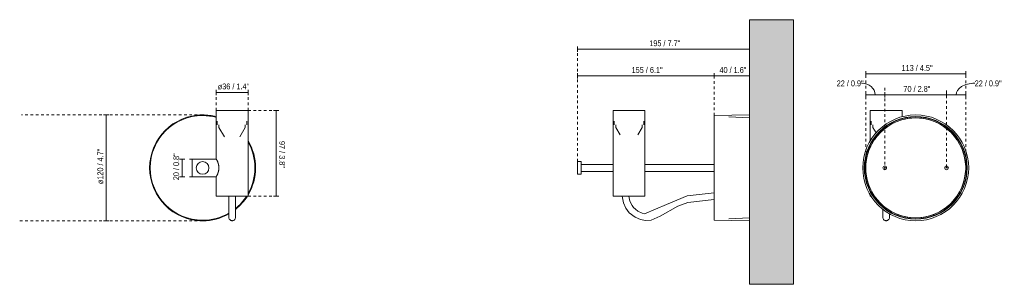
# Model space of a CAD drawing. Header units: millimetres. Extents: x -6784 to -5669, y 150 to 2421.
# Tile 1 of 2: x -6784 to -5669, y 150 to 450. Entities that reach past the tile are written whole.
import ezdxf

# ---------------------------------------------------------------- set-up
doc = ezdxf.new("R2010")
doc.units = ezdxf.units.MM
doc.linetypes.add('Dash', pattern=[6, 3, -3])
for name, color, linetype, lineweight in [('Cotas', 7, 'Continuous', 9), ('Cotas-3', 7, 'Continuous', 9), ('Lighthing Fixture Detail Wide Black', 7, 'Continuous', 20), ('Luminarias', 7, 'Continuous', 20), ('Muros', 7, 'Continuous', 9)]:
    doc.layers.add(name, color=color, linetype=linetype, lineweight=lineweight)
doc.layers.add('Lighthing Fixture Dim Grey Dash', color=7, linetype='Dash', lineweight=9, true_color=0xd2d2d2)
doc.styles.add('Arial Narrow', font='ARIALN.TTF', dxfattribs={"height": 6.6})
doc.dimstyles.new('FARO_-_2_2mm_Arial_Narrow_mm_Inch_Left', dxfattribs={"dimscale": 304.8, "dimtxt": 6.754644, "dimasz": 0, "dimexe": 0.009843, "dimexo": 0.0625, "dimgap": 0.004921, "dimtad": 1, "dimdec": 0, "dimzin": 0, "dimdsep": 46, "dimtxsty": 'Arial Narrow', "dimblk1": 'NONE', "dimblk2": 'NONE', "dimsah": 1, "dimcen": 0.09, "dimadec": 0, "dimazin": 0, "dimtfac": 1, "dimtdec": 4, "dimtix": 1, "dimtmove": 0, "dimatfit": 3, "dimfxl": 0.009843, "dimfxlon": 1, "dimtvp": 1, "dimtolj": 1, "dimtzin": 0, "dimarcsym": 2})
doc.dimstyles.new('FARO_-_2_2mm_Arial_Narrow_mm_Inch_Left_1', dxfattribs={"dimscale": 304.8, "dimtxt": 6.754644, "dimasz": 0, "dimexe": 0.009843, "dimexo": 0.0625, "dimgap": 0.004921, "dimtad": 1, "dimdec": 0, "dimzin": 0, "dimdsep": 46, "dimtxsty": 'Arial Narrow', "dimblk1": 'NONE', "dimblk2": 'NONE', "dimsah": 1, "dimcen": 0.09, "dimadec": 0, "dimazin": 0, "dimtfac": 1, "dimtdec": 4, "dimtix": 1, "dimtmove": 1, "dimatfit": 3, "dimfxl": 0.009843, "dimfxlon": 1, "dimtvp": 1, "dimtolj": 1, "dimtzin": 0, "dimarcsym": 2})
doc.dimstyles.new('FARO_-_2_2mm_Arial_Narrow_mm_Inch_Right', dxfattribs={"dimscale": 304.8, "dimtxt": 6.754644, "dimasz": 0, "dimexe": 0.009843, "dimexo": 0.0625, "dimgap": 0.004921, "dimtad": 1, "dimdec": 0, "dimzin": 0, "dimdsep": 46, "dimtxsty": 'Arial Narrow', "dimblk1": 'NONE', "dimblk2": 'NONE', "dimsah": 1, "dimcen": 0.09, "dimadec": 0, "dimazin": 0, "dimtfac": 1, "dimtdec": 4, "dimtix": 1, "dimtmove": 0, "dimatfit": 3, "dimfxl": 0.009843, "dimfxlon": 1, "dimtvp": 1, "dimtolj": 1, "dimtzin": 0, "dimarcsym": 2})

# ---------------------------------------------------------------- blocks, each defined once
blk = doc.blocks.new('clap_walllamp_ceiling - 43767 STAN White wall lamp with switch-540624-Alzado_PDF')
at = {"layer": 'Luminarias'}
for p, q in [((-6561.5, 347), (-6561.5, 292)), ((-6561.5, 347), (-6543.5, 347)), ((-6543.5, 347), (-6525.5, 347)), ((-6525.5, 250), (-6525.5, 347)), ((-6560.4, 335), (-6560.4, 330.8)), ((-6526.7, 330.8), (-6526.7, 335)), ((-6558.5, 330.8), (-6558.5, 327.7)), ((-6558.5, 327.7), (-6552.1, 317.1)), ((-6534.9, 317.1), (-6528.6, 327.7)), ((-6528.6, 327.7), (-6528.6, 330.8)), ((-6561.5, 292), (-6588.7, 292)), ((-6588.7, 292), (-6588.7, 272)), ((-6588.7, 272), (-6561.5, 272)), ((-6561.5, 272), (-6561.5, 250)), ((-6543.5, 250), (-6561.5, 250)), ((-6525.5, 250), (-6543.5, 250)), ((-6539.8, 249.4), (-6539.8, 250)), ((-6539.8, 240.6), (-6539.8, 243.7)), ((-6539.8, 234), (-6539.8, 235.8))]:
    blk.add_line(p, q, dxfattribs=at)
at = {"layer": 'Luminarias', "flags": 128}
for points in [[(-6547.4, 250), (-6547.4, 242.3), (-6547.4, 233.5), (-6547.4, 228.7), (-6547.4, 226.3), (-6547.4, 226.1), (-6547.4, 228.1), (-6547.4, 232.4), (-6547.4, 238.2), (-6547.4, 244.1), (-6547.4, 248.6), (-6547.4, 250)], [(-6547.4, 229.3), (-6547.4, 228.1), (-6547.4, 226.1), (-6547.4, 226.3), (-6547.4, 228.7), (-6547.4, 233.5), (-6547.4, 242.3), (-6547.4, 250)], [(-6539.8, 250), (-6539.8, 248.6), (-6539.8, 244.1), (-6539.8, 238.2), (-6539.8, 232.4), (-6539.8, 228.1), (-6539.8, 226.1), (-6539.8, 226.3), (-6539.8, 228.7), (-6539.8, 233.5), (-6539.8, 242.3), (-6539.8, 250)], [(-6539.8, 250), (-6539.8, 242.3), (-6539.8, 233.5), (-6539.8, 228.7), (-6539.8, 226.3), (-6539.8, 226.1), (-6539.8, 228.1), (-6539.8, 229.2)], [(-6539.8, 225.9), (-6539.8, 225.3), (-6540, 224.7), (-6540.2, 224.1), (-6540.5, 223.6), (-6541, 223.1), (-6541.4, 222.8), (-6542, 222.5), (-6542.6, 222.2), (-6543.2, 222.1), (-6543.8, 222.1), (-6544.4, 222.2), (-6545, 222.4), (-6545.5, 222.6), (-6546.3, 223.3), (-6546.8, 223.9), (-6547, 224.3), (-6547.3, 225.1), (-6547.4, 225.9)]]:
    blk.add_lwpolyline(points, dxfattribs=at)
at = {"layer": 'Luminarias'}
for radius, start, end in [(60, 90, 270), (59.3, 90, 270), (60, 75.0469, 90), (59.3, 74.8666, 90), (60, 329.1186, 30.8814), (59.3, 330.2361, 29.7639), (7.18, 90, 270), (7.18, 270, 90), (59.3, 308.9073, 327.306), (60, 308.367, 327.7315), (59.3, 270, 299.9854), (60, 270, 299.6081)]:
    blk.add_arc((-6577, 282), radius, start, end, dxfattribs=at)
for points in [[(-6561.5, 292), (-6561.5, 292), (-6561.5, 291.9), (-6561.3, 291.7), (-6561.2, 291.4), (-6561, 291.1), (-6560.8, 290.7), (-6560.6, 290.3), (-6560.5, 289.9), (-6560.3, 289.7), (-6560.2, 289.4), (-6560, 289), (-6559.8, 288.5), (-6559.6, 287.9), (-6559.4, 287.4), (-6559.3, 287.1), (-6559.2, 286.7), (-6559.1, 286.2), (-6558.9, 285.5), (-6558.7, 284.7), (-6558.6, 283.8), (-6558.5, 282.9), (-6558.5, 282), (-6558.5, 281.1), (-6558.6, 280.3), (-6558.7, 279.4), (-6558.9, 278.6), (-6559.1, 277.9), (-6559.2, 277.4), (-6559.3, 277), (-6559.4, 276.6), (-6559.6, 276.2), (-6559.8, 275.6), (-6560, 275.1), (-6560.2, 274.7), (-6560.3, 274.4), (-6560.5, 274.1), (-6560.6, 273.8), (-6560.8, 273.4), (-6561, 273), (-6561.2, 272.6), (-6561.3, 272.4), (-6561.5, 272.1), (-6561.5, 272), (-6561.5, 272)], [(-6561.5, 292), (-6561.5, 292), (-6561.5, 291.9), (-6561.3, 291.7), (-6561.2, 291.4), (-6561, 291.1), (-6560.8, 290.7), (-6560.6, 290.3), (-6560.5, 289.9), (-6560.3, 289.7), (-6560.2, 289.4), (-6560, 289), (-6559.8, 288.5), (-6559.6, 287.9), (-6559.4, 287.4), (-6559.3, 287.1), (-6559.2, 286.7), (-6559.1, 286.2), (-6558.9, 285.5), (-6558.7, 284.7), (-6558.6, 283.8), (-6558.5, 282.9), (-6558.5, 282), (-6558.5, 281.1), (-6558.6, 280.3), (-6558.7, 279.4), (-6558.9, 278.6), (-6559.1, 277.9), (-6559.2, 277.4), (-6559.3, 277), (-6559.4, 276.6), (-6559.6, 276.2), (-6559.8, 275.6), (-6560, 275.1), (-6560.2, 274.7), (-6560.3, 274.4), (-6560.5, 274.1), (-6560.6, 273.8), (-6560.8, 273.4), (-6561, 273), (-6561.2, 272.6), (-6561.3, 272.4), (-6561.5, 272.1), (-6561.5, 272), (-6561.5, 272)], [(-6561.5, 272), (-6561.5, 272), (-6561.5, 272.1), (-6561.3, 272.4), (-6561.2, 272.6), (-6561, 273), (-6560.8, 273.4), (-6560.6, 273.8), (-6560.4, 274.1), (-6560.3, 274.4), (-6560.2, 274.7), (-6560, 275.1), (-6559.8, 275.6), (-6559.6, 276.2), (-6559.4, 276.6), (-6559.3, 277), (-6559.2, 277.4), (-6559.1, 277.9), (-6558.9, 278.6), (-6558.7, 279.4), (-6558.6, 280.3), (-6558.5, 281.1), (-6558.5, 282), (-6558.5, 282.9), (-6558.6, 283.8), (-6558.7, 284.7), (-6558.9, 285.5), (-6559.1, 286.2), (-6559.2, 286.7), (-6559.3, 287.1), (-6559.4, 287.4), (-6559.6, 287.9), (-6559.8, 288.5), (-6560, 289), (-6560.2, 289.4), (-6560.3, 289.7), (-6560.4, 289.9), (-6560.6, 290.3), (-6560.8, 290.7), (-6561, 291.1), (-6561.2, 291.4), (-6561.3, 291.7), (-6561.5, 291.9), (-6561.5, 292), (-6561.5, 292)]]:
    blk.add_open_spline(points, degree=3, knots=[0, 0, 0, 0, 0.055556, 0.083333, 0.111111, 0.138889, 0.166667, 0.194444, 0.208333, 0.222222, 0.236111, 0.25, 0.277778, 0.305556, 0.319444, 0.333333, 0.347222, 0.361111, 0.388889, 0.416667, 0.444444, 0.472222, 0.5, 0.527778, 0.555556, 0.583333, 0.611111, 0.638889, 0.652778, 0.666667, 0.680556, 0.694444, 0.722222, 0.75, 0.763889, 0.777778, 0.791667, 0.805556, 0.833333, 0.861111, 0.888889, 0.916667, 0.944444, 1, 1, 1, 1], dxfattribs=at)
blk = doc.blocks.new('clap_walllamp_ceiling - 43767 STAN White wall lamp with switch-540624-Lateral_PDF')
at = {"layer": 'Luminarias'}
for p, q in [((-3423.4, 347), (-3423.4, 250)), ((-3423.4, 347), (-3387.4, 347)), ((-3387.4, 250), (-3387.4, 347)), ((-3422.2, 335), (-3422.2, 330.8)), ((-3388.5, 330.8), (-3388.5, 335)), ((-3269, 342), (-3309, 341.3)), ((-3309, 341.3), (-3309, 222.7)), ((-3269, 338.7), (-3292.5, 339.8)), ((-3420.3, 330.8), (-3420.3, 327.7)), ((-3420.3, 327.7), (-3415.3, 319.3)), ((-3395.5, 319.3), (-3390.4, 327.7)), ((-3390.4, 327.7), (-3390.4, 330.8)), ((-3459.8, 289.2), (-3463.8, 289.2)), ((-3463.8, 289.2), (-3463.8, 274.8)), ((-3459.8, 289.2), (-3459.8, 274.8)), ((-3423.4, 286), (-3459.8, 286)), ((-3309, 286), (-3387.4, 286)), ((-3463.8, 274.8), (-3459.8, 274.8)), ((-3459.8, 278), (-3423.4, 278)), ((-3387.4, 278), (-3309, 278)), ((-3387.4, 250), (-3423.4, 250)), ((-3292.5, 224.2), (-3269, 225.4)), ((-3309, 222.7), (-3269, 222))]:
    blk.add_line(p, q, dxfattribs=at)
at = {"layer": 'Luminarias', "flags": 128}
for points in [[(-3309, 246.1), (-3338.9, 242.6), (-3350.3, 238.5), (-3370, 227.2), (-3380.5, 222.7), (-3386.8, 222.2), (-3392.5, 223.3), (-3398.4, 226.1), (-3405.1, 231.2), (-3409.1, 236.4), (-3411.8, 242.5), (-3413.4, 249.9), (-3413.4, 250)], [(-3309, 253.7), (-3339.6, 250.3), (-3363.1, 240.5), (-3388.1, 230), (-3390.4, 230.6), (-3395.3, 233.1), (-3398.2, 235.2), (-3400.4, 237.2), (-3402, 239.4), (-3404.4, 244.4), (-3405.7, 250)]]:
    blk.add_lwpolyline(points, dxfattribs=at)
blk = doc.blocks.new('clap_walllamp_ceiling - 43767 STAN White wall lamp with switch-540624-Alzado_PDF Fixing')
at = {"layer": 'Luminarias', "color": 9, "true_color": 0xc0c0c0}
for p, q in [((6525.5, 347), (6525.5, 312.8)), ((6525.5, 347), (6543.5, 347)), ((6543.5, 347), (6561.5, 347)), ((6561.5, 340), (6561.5, 347)), ((6526.7, 335), (6526.7, 330.8)), ((6528.6, 330.8), (6528.6, 327.7)), ((6528.6, 327.7), (6532.1, 321.8)), ((6525.5, 251.2), (6525.5, 250)), ((6526.3, 250), (6525.5, 250))]:
    blk.add_line(p, q, dxfattribs=at)
at = {"layer": 'Luminarias', "color": 9, "true_color": 0xc0c0c0, "flags": 128}
for points in [[(6539.8, 235), (6539.8, 232.4), (6539.8, 228.1), (6539.8, 226.1), (6539.8, 226.3), (6539.8, 228.7), (6539.8, 233.5), (6539.8, 235)], [(6539.8, 228.8), (6539.8, 228.7), (6539.8, 226.3), (6539.8, 226.1), (6539.8, 228.1), (6539.8, 232.4), (6539.8, 235)], [(6539.8, 225.9), (6539.8, 225.3), (6540, 224.7), (6540.2, 224.1), (6540.5, 223.6), (6541, 223.1), (6541.4, 222.8), (6542, 222.5), (6542.6, 222.2), (6543.2, 222.1), (6543.8, 222.1), (6544.4, 222.2), (6545, 222.4), (6545.5, 222.6), (6546.3, 223.3), (6546.8, 223.9), (6547, 224.3), (6547.3, 225.1), (6547.4, 225.9)], [(6547.4, 229.9), (6547.4, 228.7), (6547.4, 226.3), (6547.4, 226.1), (6547.4, 228.1), (6547.4, 229.9)], [(6547.4, 229.9), (6547.4, 228.1), (6547.4, 226.1), (6547.4, 226.3), (6547.4, 228.7), (6547.4, 228.8)]]:
    blk.add_lwpolyline(points, dxfattribs=at)
at = {"layer": 'Luminarias', "color": 9, "true_color": 0xc0c0c0}
for radius, start, end in [(60, 90, 270), (58.2, 90, 270), (57.8, 90, 270), (57.8, 90, 270), (56.6, 94.2857, 115.7143), (60, 270, 90), (58.2, 270, 90), (57.8, 270, 90), (57.8, 270, 90), (56.6, 64.2857, 85.7143), (56.6, 124.2857, 145.7143), (56.6, 34.2857, 55.7143), (56.6, 154.2857, 175.7143), (56.6, 4.2857, 25.7143), (56.6, 184.2857, 205.7143), (56.6, 334.2857, 355.7143), (56.6, 214.2857, 229.9535), (56.6, 304.2857, 325.7143), (56.6, 229.9791, 235.7143), (56.6, 244.2857, 265.7143), (56.6, 274.2857, 295.7143)]:
    blk.add_arc((6577, 282), radius, start, end, dxfattribs=at)
blk = doc.blocks.new('DIMBLOCK1-Alzado_PDF')
at = {"layer": 'Cotas-3', "color": 251, "true_color": 0x5b5b5b}
for p, q in [((-6561.5, 367.6), (-6561.5, 370.6)), ((-6525.5, 367.6), (-6525.5, 370.6)), ((-6561.5, 367.6), (-6525.5, 367.6)), ((-6561.5, 367.6), (-6561.5, 364.6)), ((-6525.5, 367.6), (-6525.5, 364.6))]:
    blk.add_line(p, q, dxfattribs=at)
at = {"layer": 'Cotas-3', "color": 0, "insert": (-6559.8, 377.6), "char_height": 6.6, "width": 39.113, "attachment_point": 1, "line_spacing_factor": 0.974696, "style": 'Arial Narrow'}
blk.add_mtext('ø36 / 1.4"', dxfattribs=at)
blk = doc.blocks.new('_None')
blk = doc.blocks.new('DIMBLOCK2-Alzado_PDF')
at = {"layer": 'Cotas-3', "color": 251, "true_color": 0x5b5b5b}
for p, q in [((-6493.6, 347), (-6496.6, 347)), ((-6493.6, 250), (-6493.6, 347)), ((-6493.6, 347), (-6490.6, 347)), ((-6493.6, 250), (-6496.6, 250)), ((-6493.6, 250), (-6490.6, 250))]:
    blk.add_line(p, q, dxfattribs=at)
at = {"layer": 'Cotas-3', "color": 0, "insert": (-6483.6, 312.5), "char_height": 6.6, "width": 33.58, "attachment_point": 1, "rotation": 270, "line_spacing_factor": 0.974696, "style": 'Arial Narrow'}
blk.add_mtext('97 / 3.8"', dxfattribs=at)
blk = doc.blocks.new('DIMBLOCK3-Alzado_PDF')
at = {"layer": 'Cotas-3', "color": 251, "true_color": 0x5b5b5b}
for p, q in [((-6686.1, 342), (-6689.1, 342)), ((-6686.1, 342), (-6686.1, 222)), ((-6686.1, 342), (-6683.1, 342)), ((-6686.1, 222), (-6689.1, 222)), ((-6686.1, 222), (-6683.1, 222))]:
    blk.add_line(p, q, dxfattribs=at)
at = {"layer": 'Cotas-3', "color": 0, "insert": (-6696.2, 263.6), "char_height": 6.6, "width": 44.13, "attachment_point": 1, "rotation": 90, "line_spacing_factor": 0.974696, "style": 'Arial Narrow'}
blk.add_mtext('ø120 / 4.7"', dxfattribs=at)
blk = doc.blocks.new('DIMBLOCK4-Alzado_PDF')
at = {"layer": 'Cotas-3', "color": 251, "true_color": 0x5b5b5b}
for p, q in [((-6600.2, 292), (-6603.2, 292)), ((-6600.2, 292), (-6600.2, 272)), ((-6600.2, 292), (-6597.2, 292)), ((-6600.2, 272), (-6603.2, 272)), ((-6600.2, 272), (-6597.2, 272))]:
    blk.add_line(p, q, dxfattribs=at)
at = {"layer": 'Cotas-3', "color": 0, "insert": (-6610.2, 268), "char_height": 6.6, "width": 33.58, "attachment_point": 1, "rotation": 90, "line_spacing_factor": 0.974696, "style": 'Arial Narrow'}
blk.add_mtext('20 / 0.8"', dxfattribs=at)
blk = doc.blocks.new('DIMBLOCK5-Lateral_PDF')
at = {"layer": 'Cotas-3', "color": 251, "true_color": 0x5b5b5b}
for p, q in [((-6152.3, 386.2), (-6152.3, 389.2)), ((-6152.3, 386.2), (-5997.5, 386.2)), ((-6152.3, 386.2), (-6152.3, 383.2)), ((-5997.5, 386.2), (-5997.5, 389.2)), ((-5997.5, 386.2), (-5997.5, 383.2))]:
    blk.add_line(p, q, dxfattribs=at)
at = {"layer": 'Cotas-3', "color": 0, "insert": (-6091, 396.3), "char_height": 6.6, "width": 38.598, "attachment_point": 1, "line_spacing_factor": 0.974696, "style": 'Arial Narrow'}
blk.add_mtext('155 / 6.1"', dxfattribs=at)
blk = doc.blocks.new('DIMBLOCK6-Lateral_PDF')
at = {"layer": 'Cotas-3', "color": 251, "true_color": 0x5b5b5b}
for p, q in [((-5997.5, 386.2), (-5997.5, 389.2)), ((-5997.5, 386.2), (-5957.5, 386.2)), ((-5997.5, 386.2), (-5997.5, 383.2)), ((-5957.5, 386.2), (-5957.5, 389.2)), ((-5957.5, 386.2), (-5957.5, 383.2))]:
    blk.add_line(p, q, dxfattribs=at)
at = {"layer": 'Cotas-3', "color": 0, "insert": (-5991.5, 396.3), "char_height": 6.6, "width": 33.58, "attachment_point": 1, "line_spacing_factor": 0.974696, "style": 'Arial Narrow'}
blk.add_mtext('40 / 1.6"', dxfattribs=at)
blk = doc.blocks.new('DIMBLOCK7-Lateral_PDF')
at = {"layer": 'Cotas-3', "color": 251, "true_color": 0x5b5b5b}
for p, q in [((-6152.3, 416.6), (-6152.3, 419.6)), ((-6152.3, 416.6), (-5957.5, 416.6)), ((-6152.3, 416.6), (-6152.3, 413.6)), ((-5957.5, 416.6), (-5957.5, 419.6)), ((-5957.5, 416.6), (-5957.5, 413.6))]:
    blk.add_line(p, q, dxfattribs=at)
at = {"layer": 'Cotas-3', "color": 0, "insert": (-6071, 426.6), "char_height": 6.6, "width": 38.598, "attachment_point": 1, "line_spacing_factor": 0.974696, "style": 'Arial Narrow'}
blk.add_mtext('195 / 7.7"', dxfattribs=at)
blk = doc.blocks.new('DIMBLOCK8-Alzado_PDF Fixing')
at = {"layer": 'Cotas-3', "color": 251, "true_color": 0x5b5b5b}
for p, q in [((-5825.8, 388.5), (-5825.8, 391.5)), ((-5712.5, 388.5), (-5712.5, 391.5)), ((-5825.8, 388.5), (-5712.5, 388.5)), ((-5825.8, 388.5), (-5825.8, 385.5)), ((-5712.5, 388.5), (-5712.5, 385.5))]:
    blk.add_line(p, q, dxfattribs=at)
at = {"layer": 'Cotas-3', "color": 0, "insert": (-5785.2, 398.6), "char_height": 6.6, "width": 38.598, "attachment_point": 1, "line_spacing_factor": 0.974696, "style": 'Arial Narrow'}
blk.add_mtext('113 / 4.5"', dxfattribs=at)
blk = doc.blocks.new('DIMBLOCK9-Alzado_PDF Fixing')
at = {"layer": 'Cotas-3', "color": 251, "true_color": 0x5b5b5b}
for p, q in [((-5825.8, 364.8), (-5825.8, 367.8)), ((-5825.8, 364.8), (-5804.2, 364.8)), ((-5825.8, 364.8), (-5825.8, 361.8)), ((-5804.2, 364.8), (-5804.2, 367.8)), ((-5804.2, 364.8), (-5804.2, 361.8))]:
    blk.add_line(p, q, dxfattribs=at)
blk.add_ellipse((-5830.7, 364.8), major_axis=(15.7, 0), ratio=0.836298, start_param=0, end_param=1.570796, dxfattribs=at)
at = {"layer": 'Cotas-3', "color": 0, "insert": (-5858.7, 381.1), "char_height": 6.6, "width": 33.58, "attachment_point": 1, "line_spacing_factor": 0.974696, "style": 'Arial Narrow'}
blk.add_mtext('22 / 0.9"', dxfattribs=at)
blk = doc.blocks.new('DIMBLOCK10-Alzado_PDF Fixing')
at = {"layer": 'Cotas-3', "color": 251, "true_color": 0x5b5b5b}
for p, q in [((-5804.2, 364.8), (-5804.2, 367.8)), ((-5804.2, 364.8), (-5734.2, 364.8)), ((-5804.2, 364.8), (-5804.2, 361.8)), ((-5734.2, 364.8), (-5734.2, 367.8)), ((-5734.2, 364.8), (-5734.2, 361.8))]:
    blk.add_line(p, q, dxfattribs=at)
at = {"layer": 'Cotas-3', "color": 0, "insert": (-5783.1, 374.8), "char_height": 6.6, "width": 33.58, "attachment_point": 1, "line_spacing_factor": 0.974696, "style": 'Arial Narrow'}
blk.add_mtext('70 / 2.8"', dxfattribs=at)
blk = doc.blocks.new('DIMBLOCK11-Alzado_PDF Fixing')
at = {"layer": 'Cotas-3', "color": 251, "true_color": 0x5b5b5b}
for p, q in [((-5734.2, 364.8), (-5734.2, 367.8)), ((-5734.2, 364.8), (-5712.5, 364.8)), ((-5734.2, 364.8), (-5734.2, 361.8)), ((-5712.5, 364.8), (-5712.5, 367.8)), ((-5712.5, 364.8), (-5712.5, 361.8))]:
    blk.add_line(p, q, dxfattribs=at)
blk.add_ellipse((-5702.4, 364.8), major_axis=(20.9, 0), ratio=0.628088, start_param=1.570796, end_param=3.141593, dxfattribs=at)
at = {"layer": 'Cotas-3', "color": 0, "insert": (-5702.4, 381.1), "char_height": 6.6, "width": 33.58, "attachment_point": 1, "line_spacing_factor": 0.974696, "style": 'Arial Narrow'}
blk.add_mtext('22 / 0.9"', dxfattribs=at)

msp = doc.modelspace()

# ---------------------------------------------------------------- hatches: boundary and pattern name
at = {"layer": 'Muros', "true_color": 0xf7f7f7}
msp.add_hatch(color=7, dxfattribs=at).paths.add_polyline_path([(-5957.5, 150), (-5907.5, 150), (-5907.5, 450), (-5957.5, 450), (-5957.5, 216)])
at = {"layer": 'Muros', "true_color": 0xfafafa}
msp.add_hatch(color=7, dxfattribs=at).paths.add_polyline_path([(-5907.5, 150), (-5907.5, 450), (-5957.5, 450), (-5957.5, 150)])

# ---------------------------------------------------------------- linework, layer by layer
at = {"layer": 'Lighthing Fixture Detail Wide Black'}
for centre, radius, start, end in [((-5769.2, 282), 56.6, 90, 270), ((-5769.2, 282), 56.6, 270, 90), ((-5804.2, 282), 2.1, 360, 180), ((-5804.2, 282), 2.1, 180, 0), ((-5734.2, 282), 2.1, 360, 180), ((-5734.2, 282), 2.1, 180, 0)]:
    msp.add_arc(centre, radius, start, end, dxfattribs=at)
at = {"layer": 'Lighthing Fixture Dim Grey Dash'}
for p, q in [((-5957.5, 450), (-5957.5, 445)), ((-6152.3, 289.2), (-6152.3, 414.2)), ((-5957.5, 399.2), (-5957.5, 384.2)), ((-5997.5, 341.3), (-5997.5, 384.2)), ((-5825.8, 282), (-5825.8, 387)), ((-5712.5, 282), (-5712.5, 387)), ((-5804.2, 372.8), (-5804.2, 279.9)), ((-5734.2, 369.9), (-5734.2, 279.9)), ((-6561.5, 347), (-6561.5, 367)), ((-6525.5, 347), (-6525.5, 367)), ((-6525.5, 347), (-6495.5, 347)), ((-6577, 342), (-6782, 342)), ((-6588.7, 292), (-6593.7, 292)), ((-5802.1, 282), (-5806.3, 282)), ((-5732.1, 282), (-5736.3, 282)), ((-6588.7, 272), (-6593.7, 272)), ((-6525.5, 250), (-6495.5, 250)), ((-6577, 222), (-6784.2, 222))]:
    msp.add_line(p, q, dxfattribs=at)
at = {"layer": 'Muros', "color": 253, "true_color": 0xaaaaaa}
for p, q in [((-5957.5, 150), (-5957.5, 450)), ((-5907.5, 450), (-5957.5, 450)), ((-5907.5, 450), (-5907.5, 150)), ((-5907.5, 150), (-5957.5, 150))]:
    msp.add_line(p, q, dxfattribs=at)

# ---------------------------------------------------------------- block references
at = {"layer": 'Luminarias'}
for name, p in [('clap_walllamp_ceiling - 43767 STAN White wall lamp with switch-540624-Alzado_PDF', (0, 0)), ('clap_walllamp_ceiling - 43767 STAN White wall lamp with switch-540624-Lateral_PDF', (-2688.5, 0))]:
    msp.add_blockref(name, p, dxfattribs=at)
at = {"layer": 'Luminarias', "color": 9, "true_color": 0xc0c0c0}
msp.add_blockref('clap_walllamp_ceiling - 43767 STAN White wall lamp with switch-540624-Alzado_PDF Fixing', (-12346.2, 0), dxfattribs=at)

# ---------------------------------------------------------------- dimensions: what is measured, and where the dimension line sits
at = {"layer": 'Cotas', "color": 251, "true_color": 0x5b5b5b}
for base, p1, p2, override, picture, middle in [((-5957.5, 416.6), (-6152.3, 413.6), (-5957.5, 413.6), {"dimpost": '<>', "dimfxl": 194.831414}, 'DIMBLOCK7-Lateral_PDF', (-6054.9, 422.4)), ((-5997.5, 386.2), (-6152.3, 383.2), (-5997.5, 383.2), {"dimpost": '<>', "dimfxl": 154.8}, 'DIMBLOCK5-Lateral_PDF', (-6074.9, 392)), ((-5957.5, 386.2), (-5997.5, 383.2), (-5957.5, 383.2), {"dimpost": '<>', "dimfxl": 40.031414}, 'DIMBLOCK6-Lateral_PDF', (-5977.5, 392)), ((-5712.5, 388.5), (-5825.8, 385.5), (-5712.5, 385.5), {"dimpost": '<>', "dimfxl": 113.250545}, 'DIMBLOCK8-Alzado_PDF Fixing', (-5769.2, 394.3)), ((-5734.2, 364.8), (-5804.2, 361.8), (-5734.2, 361.8), {"dimpost": '<>', "dimfxl": 70}, 'DIMBLOCK10-Alzado_PDF Fixing', (-5769.2, 370.6))]:
    dim = msp.add_linear_dim(base=base, p1=p1, p2=p2, dimstyle='FARO_-_2_2mm_Arial_Narrow_mm_Inch_Left', override=override, dxfattribs=at)
    dim.commit()
    dim.dimension.update_dxf_attribs({"geometry": picture, "text_midpoint": middle})
for base, p1, p2, picture, middle in [((-5804.2, 364.8), (-5825.8, 361.8), (-5804.2, 361.8), 'DIMBLOCK9-Alzado_PDF Fixing', (-5841.9, 376.7)), ((-5712.5, 364.8), (-5734.2, 361.8), (-5712.5, 361.8), 'DIMBLOCK11-Alzado_PDF Fixing', (-5685.6, 376.7))]:
    dim = msp.add_linear_dim(base=base, p1=p1, p2=p2, dimstyle='FARO_-_2_2mm_Arial_Narrow_mm_Inch_Left_1', override={"dimpost": '<>', "dimfxl": 21.625272}, dxfattribs=at)
    dim.commit()
    dim.dimension.update_dxf_attribs({"geometry": picture, "text_midpoint": middle, "dimtype": 160})
dim = msp.add_linear_dim(base=(-6525.5, 367.6), p1=(-6561.5, 364.6), p2=(-6525.5, 364.6), text='ø<>', dimstyle='FARO_-_2_2mm_Arial_Narrow_mm_Inch_Left', override={"dimpost": '<>', "dimfxl": 36}, dxfattribs=at)
dim.commit()
dim.dimension.update_dxf_attribs({"geometry": 'DIMBLOCK1-Alzado_PDF', "text_midpoint": (-6543.5, 373.4)})
for base, p1, p2, dimstyle, override, picture, middle in [((-6493.6, 347), (-6496.6, 250), (-6496.6, 347), 'FARO_-_2_2mm_Arial_Narrow_mm_Inch_Right', {"dimtad": 4, "dimpost": '<>', "dimfxl": 97}, 'DIMBLOCK2-Alzado_PDF', (-6487.8, 298.5)), ((-6600.2, 272), (-6597.2, 292), (-6597.2, 272), 'FARO_-_2_2mm_Arial_Narrow_mm_Inch_Left', {"dimpost": '<>', "dimfxl": 19.999159}, 'DIMBLOCK4-Alzado_PDF', (-6605.9, 282))]:
    dim = msp.add_linear_dim(base=base, p1=p1, p2=p2, angle=90, dimstyle=dimstyle, override=override, dxfattribs=at)
    dim.commit()
    dim.dimension.update_dxf_attribs({"geometry": picture, "text_midpoint": middle})
dim = msp.add_linear_dim(base=(-6686.1, 222), p1=(-6689.1, 342), p2=(-6689.1, 222), angle=90, text='ø<>', dimstyle='FARO_-_2_2mm_Arial_Narrow_mm_Inch_Left', override={"dimpost": '<>', "dimfxl": 120.001097}, dxfattribs=at)
dim.commit()
dim.dimension.update_dxf_attribs({"geometry": 'DIMBLOCK3-Alzado_PDF', "text_midpoint": (-6691.9, 282)})

doc.saveas('drawing.dxf')
